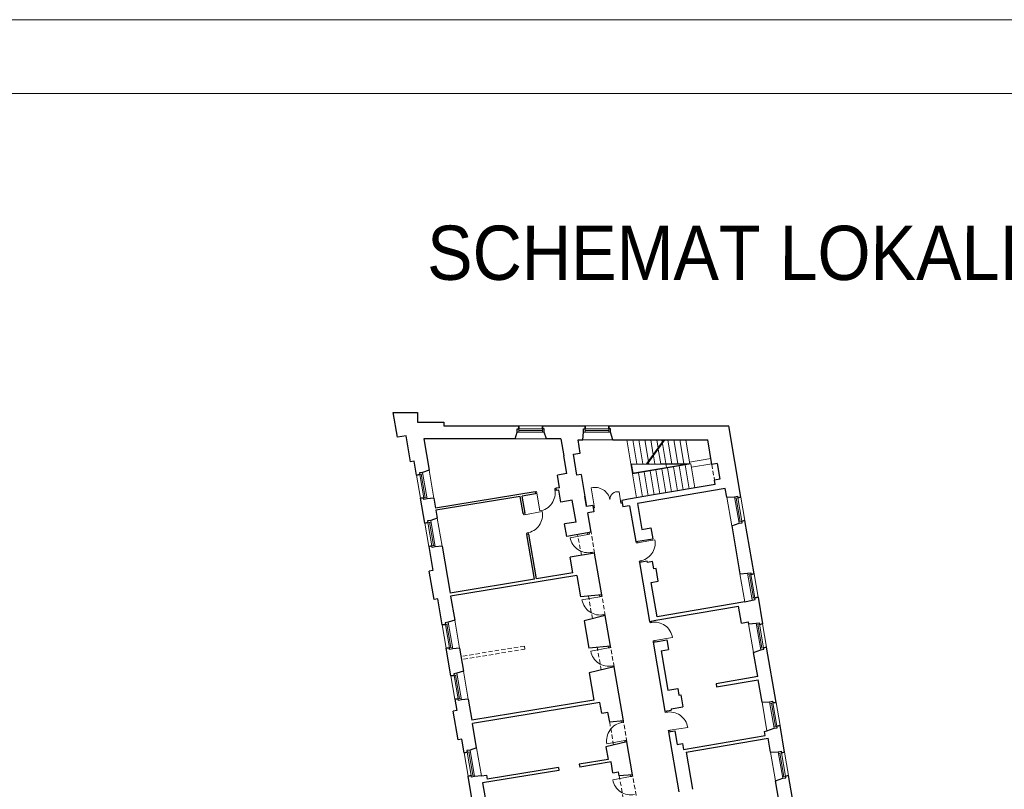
# Model space of a CAD drawing. Header units: millimetres. Extents: x 6904000 to 7075021, y 297772 to 407623.
# Tile 78 of 91: x 7041321 to 7043650, y 345802 to 347623. Entities that reach past the tile are written whole.
import ezdxf

# ---------------------------------------------------------------- set-up
doc = ezdxf.new("R2010")
doc.units = ezdxf.units.MM
doc.linetypes.add('MCS - 2 piętro - koncepcja (2026.04.17)_do wysłania$0$DASHED', pattern=[19.05, 12.7, -6.35])
for name, color, linetype, lineweight in [('MCS - 2 piętro - koncepcja (2026.04.17)_do wysłania$0$Drzwi i okna', 8, 'Continuous', 9), ('MCS - 2 piętro - koncepcja (2026.04.17)_do wysłania$0$Opis', 8, 'Continuous', 9), ('MCS - 2 piętro - koncepcja (2026.04.17)_do wysłania$0$Przekrojowa', 8, 'Continuous', 25), ('MCS - 2 piętro - koncepcja (2026.04.17)_do wysłania$0$Ramka', 8, 'Continuous', 9), ('MCS - 2 piętro - koncepcja (2026.04.17)_do wysłania$0$Widokowa', 8, 'Continuous', 9)]:
    doc.layers.add(name, color=color, linetype=linetype, lineweight=lineweight)
doc.layers.add('MCS - 2 piętro - koncepcja (2026.04.17)_do wysłania$0$Obrys powierzchni', color=8, linetype='Continuous', lineweight=9, plot=False)
doc.styles.add('MCS - 2 piętro - koncepcja (2026.04.17)_do wysłania$0$ARIELCE', font='arial.ttf', dxfattribs={"width": 0.9})

# ---------------------------------------------------------------- blocks, each defined once
blk = doc.blocks.new('MCS - 2 piętro - koncepcja (2026.04.17)_do wysłania$0$zw$2918')
at = {"layer": 'MCS - 2 piętro - koncepcja (2026.04.17)_do wysłania$0$Drzwi i okna', "color": 0}
for p, q in [((763.4, -360), (769.2, -359.1)), ((764.8, -368.9), (763.4, -360)), ((764.7, -367.9), (770.3, -367)), ((950.2, -441.6), (936.3, -357.3)), ((677.6, -373.9), (670.5, -375.1)), ((671.9, -383), (678.9, -381.8)), ((679, -382.8), (677.6, -373.9)), ((678.9, -381.8), (692.5, -466.2)), ((1076.8, -429.8), (1067.9, -376)), ((950.2, -441.6), (943.7, -442.7)), ((951.7, -450.5), (945.2, -451.6)), ((950.2, -441.6), (951.7, -450.5)), ((1075.3, -420.9), (1081.8, -419.8)), ((1075.3, -420.9), (1076.8, -429.8)), ((1076.8, -429.8), (1083.3, -428.7)), ((615.9, -484.8), (614.8, -478.3)), ((624.8, -483.3), (615.9, -484.8)), ((620.3, -484.1), (704.4, -468.5)), ((623.8, -483.5), (622.7, -477)), ((639.5, -569), (630.7, -570.5)), ((630.7, -570.5), (631.8, -576.8)), ((639.7, -575.5), (638.6, -569.1)), ((920.3, -577.2), (836.2, -592.7)), ((919, -570.3), (920.3, -577.2)), ((919.3, -577.4), (928.1, -575.7)), ((928.1, -575.7), (926.8, -568.6)), ((1153.2, -616.9), (1237.4, -602)), ((1148.8, -617.6), (1147.7, -611.1)), ((1157.7, -616.2), (1148.8, -617.6)), ((1156.7, -616.3), (1155.6, -609.8)), ((935, -662.8), (943.9, -661.2)), ((936, -662.7), (937, -668.3)), ((943.9, -661.2), (944.9, -667)), ((1171.8, -701.9), (1162.9, -703.4)), ((1162.9, -703.4), (1164, -709.8)), ((1171.8, -708.5), (1170.8, -702.1)), ((976.6, -872), (892.5, -887.5)), ((975.4, -865.1), (976.6, -872)), ((975.6, -872.2), (984.5, -870.6)), ((984.5, -870.6), (983.2, -863.5)), ((991.4, -957.7), (1000.2, -956.1)), ((992.3, -957.5), (993.4, -963.1)), ((1000.2, -956.1), (1001.3, -961.8)), ((1214.4, -995), (1213.3, -988.5)), ((1223.3, -993.5), (1214.4, -995)), ((1222.3, -993.7), (1221.2, -987.2)), ((1236.4, -1079.4), (1320.8, -1065.5)), ((1018.1, -1114.5), (934, -1130)), ((1016.6, -1106.5), (1018.1, -1114.5)), ((1017.1, -1114.7), (1026, -1113.1)), ((1026, -1113.1), (1024.7, -1106)), ((1237.4, -1079.3), (1228.5, -1080.7)), ((1228.5, -1080.7), (1229.6, -1087.1)), ((1237.5, -1085.8), (1236.4, -1079.4)), ((1032.8, -1200.2), (1041.7, -1198.5)), ((1033.8, -1200), (1035, -1206.3)), ((1041.7, -1198.5), (1042.8, -1204.4)), ((1286.2, -1419.9), (1285.2, -1413.4)), ((1295.1, -1418.5), (1286.2, -1419.9)), ((1294.1, -1418.6), (1293, -1412.1)), ((1079.3, -1467.8), (1078.1, -1461.3)), ((1078.3, -1468), (1087.1, -1466.4)), ((1087.1, -1466.4), (1086.1, -1460.7)), ((1309.2, -1504.2), (1300.4, -1505.7)), ((1300.4, -1505.7), (1301.4, -1512.1)), ((1308.2, -1504.4), (1392.6, -1490.5)), ((1309.3, -1510.8), (1308.2, -1504.4)), ((1094.6, -1553.4), (1010.4, -1568.4)), ((1093.6, -1553.5), (1102.4, -1552)), ((1095.9, -1561.1), (1094.6, -1553.4)), ((1102.4, -1552), (1103.7, -1559.1)), ((1120.8, -1715.6), (1122.3, -1723.7)), ((1121.3, -1723.8), (1130.1, -1722.2)), ((1130.1, -1722.2), (1128.8, -1714.9)), ((1122.3, -1723.7), (1038.2, -1739.1))]:
    blk.add_line(p, q, dxfattribs=at)
at = {"layer": 'MCS - 2 piętro - koncepcja (2026.04.17)_do wysłania$0$Drzwi i okna', "color": 0, "ltscale": 1.6}
for centre, radius, start, end in [((678.9, -380.6), 86.7, 279.0709, 10.6815), ((954.4, -427), 72.1, 11.9188, 104.5567), ((1059.5, -409.7), 34.7, 75.9366, 184.1291), ((619.1, -484.5), 86.7, 278.9985, 10.6091), ((921.5, -577.1), 86.7, 190.2929, 281.9036), ((1152, -617.3), 86.7, 278.5629, 10.1735), ((977.9, -872), 86.7, 190.2929, 281.9036), ((1235.2, -1079.4), 86.7, 9.2331, 100.8437), ((1019.4, -1114.5), 86.7, 190.2929, 281.9036), ((1307, -1504.4), 86.7, 9.2331, 100.8437), ((1095.7, -1553), 86.7, 98.6519, 190.2626), ((1123.5, -1723.6), 86.7, 190.2929, 281.9036)]:
    blk.add_arc(centre, radius, start, end, dxfattribs=at)
at = {"layer": 'MCS - 2 piętro - koncepcja (2026.04.17)_do wysłania$0$Drzwi i okna', "color": 0}
for centre, start, end in [((755.5, -366), 187.546, 190.8446), ((621.9, -492.7), 278.1438, 281.4424), ((937.8, -653.4), 98.7681, 102.0666), ((1154.7, -625.5), 277.7082, 281.0068), ((994.1, -948.3), 98.7681, 102.0666), ((1035.6, -1190.7), 98.7681, 102.0666), ((1220.4, -1002.9), 277.7082, 281.0068), ((1292.2, -1427.9), 277.7082, 281.0068), ((1084.2, -1475.9), 278.4889, 281.7875), ((1139.7, -1799.9), 98.7681, 102.0666)]:
    blk.add_arc(centre, 78.2, start, end, dxfattribs=at)
at = {"layer": 'MCS - 2 piętro - koncepcja (2026.04.17)_do wysłania$0$Przekrojowa', "color": 0, "ltscale": 1.6}
for p, q in [((20.1, -117.3), (0, 0)), ((0, 0), (115, 0)), ((115, 0), (115, -45)), ((115, -45), (239, -45)), ((239, -45), (239, -63)), ((239, -63), (594, -63)), ((575.7, -125), (586.2, -92.8)), ((706, -63), (907, -63)), ((724.3, -125), (713.8, -92.8)), ((896.4, -129.9), (899.2, -92.8)), ((1019, -63), (1586.8, -63)), ((1038.1, -129.9), (1026.8, -92.8)), ((1644.6, -401), (1586.8, -63)), ((60.2, -110.4), (20.1, -117.3)), ((81.1, -232.8), (60.2, -110.4)), ((575.7, -125), (143.8, -125)), ((143.8, -125), (169.2, -273.1)), ((792.8, -125), (724.3, -125)), ((792.8, -125), (806.6, -205.4)), ((884.5, -192.1), (873.9, -129.9)), ((873.9, -129.9), (896.4, -129.9)), ((1038.1, -129.9), (1048.7, -129.9)), ((1048.7, -129.9), (1487.3, -129.9)), ((1506.9, -246.1), (1487.3, -129.9)), ((98.9, -229.8), (81.1, -232.8)), ((110.2, -295.8), (98.9, -229.8)), ((820.8, -288.6), (806.6, -205.4)), ((852, -197.7), (884.5, -192.1)), ((868.8, -296.3), (852, -197.7)), ((169.2, -273.1), (138.2, -283.2)), ((1531.7, -241.8), (1506.9, -246.1)), ((1531.7, -241.8), (1544.4, -315.9)), ((820.8, -288.6), (776, -296.3)), ((786.2, -356.1), (776, -296.3)), ((888.5, -292.9), (868.8, -296.3)), ((888.5, -292.9), (914.4, -444.3)), ((1544.4, -315.9), (1519.4, -320.2)), ((1522.7, -340.3), (1519.4, -320.2)), ((786.2, -356.1), (769.2, -358.9)), ((769.2, -358.9), (770.9, -369)), ((782.8, -367), (770.9, -369)), ((792.5, -424.2), (782.8, -367)), ((1570.5, -359.3), (1154.5, -430.4)), ((1522.7, -340.3), (1231.6, -390.1)), ((1577.8, -400.7), (1570.5, -359.3)), ((149.1, -523.5), (129, -406.2)), ((191.8, -405.2), (159.6, -408.7)), ((191.8, -405.2), (199.8, -452.3)), ((670.5, -375.1), (199.8, -452.3)), ((600.2, -397), (201.5, -462.3)), ((614.1, -478.4), (600.2, -397)), ((672.2, -385.2), (610.1, -395.3)), ((624, -476.8), (610.1, -395.3)), ((670.5, -375.1), (672.2, -385.2)), ((846.8, -414.9), (792.5, -424.2)), ((864.5, -518.4), (846.8, -414.9)), ((914.4, -444.3), (906.1, -395.8)), ((1112.7, -410.4), (1081.1, -415.8)), ((1081.1, -415.8), (1086.3, -446.4)), ((1231.6, -390.1), (1112.7, -410.4)), ((1577.8, -400.7), (1613.9, -398.4)), ((201.5, -462.3), (208.1, -500.8)), ((943.1, -439.4), (914.4, -444.3)), ((943.1, -439.4), (948.3, -470)), ((1117.9, -441), (1086.3, -446.4)), ((1117.9, -441), (1147.1, -611.2)), ((1154.5, -430.4), (1175.6, -553.6)), ((208.1, -500.8), (177.1, -510.9)), ((624, -476.8), (614.1, -478.4)), ((948.3, -470), (919.7, -474.9)), ((935.4, -567.2), (919.7, -474.9)), ((1706.6, -763.8), (1663.4, -511.4)), ((864.5, -518.4), (810.2, -527.7)), ((820.4, -586.8), (810.2, -527.7)), ((1175.6, -553.6), (1218.5, -546.3)), ((1218.5, -546.3), (1227.3, -597.5)), ((1600.9, -536.9), (1635.4, -524.1)), ((1600.9, -536.9), (1639.6, -763.5)), ((640.8, -575.3), (631, -576.9)), ((667.3, -789.3), (631, -576.9)), ((677.2, -787.7), (640.8, -575.3)), ((935.4, -567.2), (820.4, -586.8)), ((1147.1, -611.2), (1227.3, -597.5)), ((168, -633.9), (187.4, -747.3)), ((230.7, -632.9), (198.5, -636.4)), ((230.7, -632.9), (268.6, -854.6)), ((952.3, -665.7), (837.2, -685.4)), ((849.8, -759.3), (837.2, -685.4)), ((986, -863), (952.3, -665.7)), ((1201.3, -703.4), (1164, -709.8)), ((1164, -709.8), (1211.7, -988.7)), ((1202.4, -709.9), (1201.3, -703.4)), ((1226.8, -705.7), (1202.4, -709.9)), ((1232.8, -740.6), (1226.8, -705.7)), ((1242.7, -738.9), (1232.8, -740.6)), ((1253, -799.1), (1242.7, -738.9)), ((187.4, -747.3), (169.6, -750.3)), ((192.7, -885.4), (169.6, -750.3)), ((667.3, -789.3), (268.6, -854.6)), ((867.8, -770.8), (271, -868.7)), ((849.8, -759.3), (677.2, -787.7)), ((867.8, -770.8), (885.2, -872.3)), ((1639.6, -763.5), (1676, -761.1)), ((1182.4, -817.2), (1182.4, -817.2)), ((1219.4, -804.8), (1253, -799.1)), ((1247.4, -967.4), (1219.4, -804.8)), ((210.4, -882.3), (192.7, -885.4)), ((231.5, -1005.5), (210.4, -882.3)), ((271, -868.7), (290.5, -982.8)), ((986, -863), (885.2, -872.3)), ((1725.5, -874.2), (1747, -1000.4)), ((1242.1, -983.5), (1633.1, -916.7)), ((1663.3, -896.3), (1247.4, -967.4)), ((1646.8, -996.7), (1633.1, -916.7)), ((1002.9, -961.6), (902.6, -986)), ((1027.5, -1105.5), (1002.9, -961.6)), ((290.5, -982.8), (259.5, -992.9)), ((902.6, -986), (924.6, -1115)), ((1211.7, -988.7), (1242.1, -983.5)), ((1646.8, -996.7), (1679.4, -991.1)), ((1681, -1001), (1679.4, -991.1)), ((1681, -1001), (1716.4, -997.7)), ((272.8, -1247), (250.4, -1115.9)), ((313.1, -1114.9), (280.9, -1118.4)), ((313.1, -1114.9), (331.8, -1224.3)), ((1027.5, -1105.5), (924.6, -1115)), ((1228.6, -1087.3), (1259, -1082.1)), ((1228.6, -1087.3), (1248.8, -1083.8)), ((1228.6, -1087.3), (1284.5, -1413.5)), ((1259, -1082.1), (1293.5, -1076.2)), ((1293.5, -1076.2), (1301.3, -1121.5)), ((1810.6, -1372), (1765.9, -1110.8)), ((1266.8, -1127.4), (1301.3, -1121.5)), ((1266.8, -1127.4), (1298.9, -1314.7)), ((1704.1, -1135.7), (1737.9, -1123.4)), ((1723.7, -1250.3), (1704.1, -1135.7)), ((328.7, -1206.3), (331.8, -1224.3)), ((1044.3, -1204), (926.5, -1232.8)), ((1088.2, -1460.3), (1044.3, -1204)), ((331.8, -1224.3), (300.8, -1234.4)), ((926.5, -1232.8), (948.4, -1361.1)), ((1723.7, -1250.3), (1526.9, -1284)), ((1526.9, -1284), (1529.3, -1298.8)), ((1529.3, -1298.8), (1726.2, -1265.1)), ((1744.4, -1371.7), (1726.2, -1265.1)), ((1298.9, -1314.7), (1345.2, -1306.8)), ((1345.2, -1306.8), (1350.6, -1338.3)), ((1350.6, -1338.3), (1360.5, -1336.6)), ((1360.5, -1336.6), (1370.3, -1393.8)), ((291.7, -1357.4), (300.8, -1410.7)), ((354.4, -1356.4), (322.2, -1359.9)), ((354.4, -1356.4), (371.4, -1455.7)), ((948.4, -1361.1), (371.4, -1455.7)), ((977.1, -1372.9), (374.1, -1471.7)), ((985.8, -1424), (977.1, -1372.9)), ((1314.1, -1403.4), (1370.3, -1393.8)), ((1744.4, -1371.7), (1780, -1369.3)), ((300.8, -1410.7), (283, -1413.7)), ((306.3, -1549.7), (283, -1413.7)), ((985.8, -1424), (1015.4, -1419)), ((1023.5, -1466.3), (1015.4, -1419)), ((1284.5, -1413.5), (1314.9, -1408.3)), ((1314.1, -1403.4), (1314.9, -1408.3)), ((394, -1588), (374.1, -1471.7)), ((1088.2, -1460.3), (1023.5, -1466.3)), ((1851, -1608.5), (1829.5, -1482.4)), ((1301.4, -1512.1), (1331.8, -1506.9)), ((1301.4, -1512.1), (1349.9, -1795)), ((1331.8, -1506.9), (1342.8, -1571)), ((1373.3, -1595.2), (1759.2, -1529.2)), ((1755.8, -1509.6), (1767.7, -1507.6)), ((1759.2, -1529.2), (1755.8, -1509.6)), ((1767.7, -1507.6), (1801.4, -1495)), ((324, -1546.7), (306.3, -1549.7)), ((335, -1610.7), (324, -1546.7)), ((1105, -1558.9), (1005.9, -1583.1)), ((1005.9, -1583.1), (1016, -1642.1)), ((1131.6, -1714.6), (1105, -1558.9)), ((1342.8, -1571), (1368.4, -1566.6)), ((1368.4, -1566.6), (1373.3, -1595.2)), ((1385.2, -1607.3), (1773.4, -1541)), ((1784.9, -1608.2), (1773.4, -1541)), ((394, -1588), (363, -1598.1)), ((1385.2, -1607.3), (1415.4, -1783.7)), ((1784.9, -1608.2), (1820.4, -1605.9)), ((1016, -1642.1), (879.6, -1664.5)), ((879.6, -1664.5), (882, -1678.3)), ((1030.2, -1654), (882, -1678.3)), ((1039, -1705.1), (1030.2, -1654)), ((375.3, -1846.3), (353.9, -1721.1)), ((416.6, -1720.1), (384.4, -1723.7)), ((416.6, -1720.1), (441.3, -1716.1)), ((783.3, -1694.4), (422.3, -1753.6)), ((441.3, -1716.1), (444.6, -1735.8)), ((780.9, -1680.6), (444.6, -1735.8)), ((780.9, -1680.6), (783.3, -1694.4)), ((1039, -1705.1), (1065.6, -1700.6)), ((1069, -1720.4), (1065.6, -1700.6)), ((1131.6, -1714.6), (1069, -1720.4)), ((1907.2, -1936.8), (1869.9, -1718.9)), ((422.3, -1753.6), (434.3, -1823.6)), ((1808.1, -1744.1), (1841.9, -1731.6)), ((1834, -1895.8), (1808.1, -1744.1))]:
    blk.add_line(p, q, dxfattribs=at)
at = {"layer": 'MCS - 2 piętro - koncepcja (2026.04.17)_do wysłania$0$Przekrojowa', "color": 0}
for p, q in [((586.2, -92.8), (586.2, -78)), ((586.2, -78), (594, -78)), ((594, -78), (594, -63)), ((594, -63), (594, -78)), ((706, -78), (706, -63)), ((706, -63), (706, -78)), ((713.8, -78), (706, -78)), ((713.8, -92.8), (713.8, -78)), ((899.2, -92.8), (899.2, -78)), ((899.2, -78), (907, -78)), ((907, -78), (907, -63)), ((907, -63), (907, -78)), ((1019, -78), (1019, -63)), ((1019, -63), (1019, -78)), ((1026.8, -78), (1019, -78)), ((1026.8, -92.8), (1026.8, -78)), ((124.9, -293.3), (110.2, -295.8)), ((110.2, -295.8), (124.9, -293.3)), ((138.2, -283.2), (123.6, -285.7)), ((123.6, -285.7), (124.9, -293.3)), ((143.8, -403.7), (129, -406.2)), ((129, -406.2), (143.8, -403.7)), ((145.1, -411.4), (143.8, -403.7)), ((159.7, -408.9), (145.1, -411.4)), ((1613.9, -398.4), (1628.5, -395.9)), ((1628.5, -395.9), (1629.8, -403.6)), ((1629.8, -403.6), (1644.6, -401)), ((1644.6, -401), (1629.8, -403.6)), ((177.1, -510.9), (162.5, -513.3)), ((1648.7, -513.9), (1663.4, -511.4)), ((1663.4, -511.4), (1648.7, -513.9)), ((163.8, -521), (149.1, -523.5)), ((149.1, -523.5), (163.8, -521)), ((162.5, -513.3), (163.8, -521)), ((1635.4, -524.1), (1650, -521.6)), ((1650, -521.6), (1648.7, -513.9)), ((182.7, -631.4), (168, -633.9)), ((168, -633.9), (182.7, -631.4)), ((184, -639.1), (182.7, -631.4)), ((198.6, -636.6), (184, -639.1)), ((1676, -761.1), (1690.5, -758.6)), ((1690.5, -758.6), (1691.9, -766.3)), ((1691.9, -766.3), (1706.6, -763.8)), ((1706.6, -763.8), (1691.9, -766.3)), ((1663.3, -896.3), (1712, -884.4)), ((1710.7, -876.7), (1725.5, -874.2)), ((1725.5, -874.2), (1710.7, -876.7)), ((1712, -884.4), (1710.7, -876.7)), ((246.2, -1003), (231.5, -1005.5)), ((231.5, -1005.5), (246.2, -1003)), ((259.5, -992.9), (244.9, -995.4)), ((244.9, -995.4), (246.2, -1003)), ((1716.4, -997.7), (1731, -995.2)), ((1731, -995.2), (1732.3, -1002.9)), ((1732.3, -1002.9), (1747, -1000.4)), ((1747, -1000.4), (1732.3, -1002.9)), ((265.1, -1113.4), (250.4, -1115.9)), ((250.4, -1115.9), (265.1, -1113.4)), ((266.4, -1121.1), (265.1, -1113.4)), ((1751.2, -1113.3), (1765.9, -1110.8)), ((1765.9, -1110.8), (1751.2, -1113.3)), ((1752.5, -1120.9), (1751.2, -1113.3)), ((281, -1118.6), (266.4, -1121.1)), ((1737.9, -1123.4), (1752.5, -1120.9)), ((287.5, -1244.5), (272.8, -1247)), ((272.8, -1247), (287.5, -1244.5)), ((300.8, -1234.4), (286.2, -1236.8)), ((286.2, -1236.8), (287.5, -1244.5)), ((306.4, -1354.9), (291.7, -1357.4)), ((291.7, -1357.4), (306.4, -1354.9)), ((307.7, -1362.6), (306.4, -1354.9)), ((322.3, -1360.1), (307.7, -1362.6)), ((1780, -1369.3), (1794.5, -1366.8)), ((1794.5, -1366.8), (1795.9, -1374.5)), ((1795.9, -1374.5), (1810.6, -1372)), ((1810.6, -1372), (1795.9, -1374.5)), ((1814.7, -1484.9), (1829.5, -1482.4)), ((1829.5, -1482.4), (1814.7, -1484.9)), ((1816, -1492.5), (1814.7, -1484.9)), ((1801.4, -1495), (1816, -1492.5)), ((349.7, -1608.2), (335, -1610.7)), ((335, -1610.7), (349.7, -1608.2)), ((363, -1598.1), (348.4, -1600.6)), ((348.4, -1600.6), (349.7, -1608.2)), ((1820.4, -1605.9), (1835, -1603.4)), ((1835, -1603.4), (1836.3, -1611.1)), ((1836.3, -1611.1), (1851, -1608.5)), ((1851, -1608.5), (1836.3, -1611.1)), ((368.6, -1718.6), (353.9, -1721.1)), ((353.9, -1721.1), (368.6, -1718.6)), ((369.9, -1726.3), (368.6, -1718.6)), ((1855.2, -1721.5), (1869.9, -1718.9)), ((1869.9, -1718.9), (1855.2, -1721.5)), ((1856.5, -1729.1), (1855.2, -1721.5)), ((384.5, -1723.8), (369.9, -1726.3)), ((1841.9, -1731.6), (1856.5, -1729.1))]:
    blk.add_line(p, q, dxfattribs=at)
at = {"layer": 'MCS - 2 piętro - koncepcja (2026.04.17)_do wysłania$0$Widokowa', "color": 0}
for p, q in [((586.2, -92.8), (713.8, -92.8)), ((593.8, -78), (706, -78)), ((594, -78), (594, -92.8)), ((594, -85.4), (706, -85.4)), ((706, -78), (706, -92.8)), ((899.2, -92.8), (1026.8, -92.8)), ((906.8, -78), (1019, -78)), ((907, -78), (907, -92.8)), ((907, -85.4), (1019, -85.4)), ((1019, -78), (1019, -92.8)), ((124.9, -293.3), (139.5, -290.8)), ((143.8, -403.9), (124.9, -293.3)), ((151.1, -402.5), (132.2, -292.1)), ((159.7, -408.9), (138.2, -283.2)), ((143.8, -403.7), (158.4, -401.2)), ((1613.9, -398.4), (1635.4, -524.1)), ((1629.8, -403.6), (1615.2, -406)), ((1622.5, -404.8), (1641.4, -515.2)), ((1629.8, -403.3), (1648.7, -513.9)), ((198.6, -636.6), (177.1, -510.9)), ((163.8, -521), (178.4, -518.5)), ((182.7, -631.6), (163.8, -521)), ((190, -630.2), (171.1, -519.8)), ((1648.7, -513.9), (1634.1, -516.4)), ((182.7, -631.4), (197.3, -628.9)), ((1676, -761.1), (1697.5, -886.9)), ((1691.9, -766.3), (1677.3, -768.8)), ((1684.6, -767.5), (1703.4, -877.9)), ((1691.8, -766.1), (1710.7, -876.7)), ((1710.7, -876.7), (1696.1, -879.2)), ((246.2, -1003), (260.8, -1000.5)), ((265.2, -1113.6), (246.2, -1003)), ((272.4, -1112.2), (253.5, -1001.8)), ((281, -1118.6), (259.5, -992.9)), ((1716.4, -997.7), (1737.9, -1123.4)), ((1732.3, -1002.9), (1717.7, -1005.4)), ((1725, -1004.1), (1743.9, -1114.5)), ((1732.3, -1002.6), (1751.2, -1113.3)), ((265.1, -1113.4), (279.7, -1110.9)), ((1751.2, -1113.3), (1736.6, -1115.8)), ((287.5, -1244.5), (302.1, -1242)), ((306.5, -1355.1), (287.5, -1244.5)), ((313.7, -1353.7), (294.8, -1243.3)), ((322.3, -1360.1), (300.8, -1234.4)), ((306.4, -1354.9), (321, -1352.4)), ((1780, -1369.3), (1801.4, -1495)), ((1795.9, -1374.5), (1781.3, -1377)), ((1788.6, -1375.7), (1807.4, -1486.1)), ((1795.8, -1374.3), (1814.7, -1484.9)), ((1814.7, -1484.9), (1800.1, -1487.4)), ((349.7, -1608.2), (364.3, -1605.7)), ((368.7, -1718.9), (349.7, -1608.2)), ((375.9, -1717.4), (357, -1607)), ((384.5, -1723.8), (363, -1598.1)), ((1820.4, -1605.9), (1841.9, -1731.6)), ((1836.3, -1611.1), (1821.7, -1613.6)), ((1829, -1612.3), (1847.9, -1722.7)), ((1836.3, -1610.8), (1855.2, -1721.5)), ((368.6, -1718.6), (383.2, -1716.1)), ((1855.2, -1721.5), (1840.6, -1724))]:
    blk.add_line(p, q, dxfattribs=at)
at = {"layer": 'MCS - 2 piętro - koncepcja (2026.04.17)_do wysłania$0$Widokowa', "color": 0, "ltscale": 1.6}
for p, q in [((706, -63), (594, -63)), ((1019, -63), (907, -63)), ((724.3, -125), (575.7, -125)), ((1038.1, -129.9), (896.4, -129.9)), ((1104.1, -129.9), (1131.6, -290.7)), ((1132.5, -129.9), (1152, -243.5)), ((1160.9, -129.9), (1180.3, -243.2)), ((1189.3, -129.9), (1206.7, -231.2)), ((1198.1, -242.9), (1280.4, -129.9)), ((1202.6, -243.2), (1285, -129.9)), ((1217.7, -129.9), (1229.7, -199.6)), ((1246.2, -129.9), (1252.7, -168)), ((1270.2, -129.9), (1272.1, -141.3)), ((1298.6, -129.9), (1318.2, -244.7)), ((1327, -129.9), (1346, -241.4)), ((1355.4, -129.9), (1374.4, -241.1)), ((1383.8, -129.9), (1403.3, -244.3)), ((1253.6, -173.2), (1265.4, -242.3)), ((1273, -146.5), (1292.4, -260.2)), ((1230.6, -204.8), (1237, -242.6)), ((1401.5, -234.5), (1501.9, -217.7)), ((169.2, -273.1), (191.8, -405.2)), ((1123.6, -243.8), (1402.8, -240.8)), ((1124.1, -246.8), (1387.5, -243.9)), ((1134.1, -287.3), (1127.1, -246.8)), ((1387.5, -243.9), (1131.1, -287.8)), ((1407.6, -243.5), (1131.6, -290.7)), ((1207.6, -236.4), (1208.7, -242.9)), ((1214.4, -276.6), (1233.8, -389.7)), ((1242, -271.9), (1261.4, -385)), ((1269.6, -267.1), (1289, -380.3)), ((1297.2, -262.4), (1316.6, -375.6)), ((1324.8, -257.7), (1344.2, -370.8)), ((1352.4, -253), (1371.8, -366.1)), ((1380, -248.3), (1399.4, -361.4)), ((1407.6, -243.5), (1427, -356.7)), ((1410.2, -258.4), (1506.2, -242.4)), ((110.2, -295.8), (129, -406.2)), ((1131.6, -290.7), (1151, -403.9)), ((1159.2, -286), (1178.6, -399.2)), ((1186.8, -281.3), (1206.2, -394.4)), ((1600.9, -536.9), (1577.8, -400.7)), ((1663.4, -511.4), (1644.6, -401)), ((208.1, -500.8), (230.7, -632.9)), ((149.1, -523.5), (168, -633.9)), ((1662.4, -896.5), (1639.6, -763.5)), ((1725.5, -874.2), (1706.6, -763.8)), ((231.5, -1005.5), (250.4, -1115.9)), ((290.5, -982.8), (313.1, -1114.9)), ((1704.1, -1135.7), (1680.9, -1000.1)), ((1765.9, -1110.8), (1747, -1000.4)), ((272.8, -1247), (291.7, -1357.4)), ((331.8, -1224.3), (354.4, -1356.4)), ((1767.6, -1507.4), (1744.4, -1371.7)), ((1829.5, -1482.4), (1810.6, -1372)), ((335, -1610.7), (353.9, -1721.1)), ((394, -1588), (416.6, -1720.1)), ((1808.1, -1744.1), (1784.9, -1608.2)), ((1869.9, -1718.9), (1851, -1608.5))]:
    blk.add_line(p, q, dxfattribs=at)
at = {"layer": 'MCS - 2 piętro - koncepcja (2026.04.17)_do wysłania$0$Widokowa', "color": 0, "linetype": 'MCS - 2 piętro - koncepcja (2026.04.17)_do wysłania$0$DASHED', "ltscale": 1.6}
for p, q in [((1506.9, -246.1), (1519.4, -320.2)), ((890.3, -675.7), (871.9, -578)), ((952.3, -665.7), (935.4, -567.2)), ((941.8, -976.5), (923.4, -868.8)), ((1002.9, -961.6), (986, -863)), ((620.2, -1105.5), (319.9, -1154.8)), ((620.2, -1105.5), (622.8, -1120.3)), ((983.2, -1218.9), (964.8, -1111.3)), ((1044.3, -1204), (1027.5, -1105.5)), ((622.8, -1120.3), (322.5, -1169.5)), ((1042, -1574.3), (1023.5, -1466.3)), ((1105, -1558.9), (1088.2, -1460.3)), ((1087.4, -1828.1), (1069, -1720.4)), ((1148.5, -1813.2), (1131.6, -1714.6))]:
    blk.add_line(p, q, dxfattribs=at)

msp = doc.modelspace()

# ---------------------------------------------------------------- linework, layer by layer
at = {"layer": 'MCS - 2 piętro - koncepcja (2026.04.17)_do wysłania$0$Obrys powierzchni', "ltscale": 1.6}
for points in [[(7024508.3, 347623.2), (7045508.3, 347623.2), (7045508.3, 332773.2), (7024508.3, 332773.2)], [(7024683.3, 347448.2), (7045333.3, 347448.2), (7045333.3, 332948.2), (7024683.3, 332948.2)]]:
    msp.add_lwpolyline(points, close=True, dxfattribs=at)

# ---------------------------------------------------------------- block references
at = {"layer": 'MCS - 2 piętro - koncepcja (2026.04.17)_do wysłania$0$Ramka', "xscale": 0.5, "yscale": 0.5, "zscale": 0.5}
msp.add_blockref('MCS - 2 piętro - koncepcja (2026.04.17)_do wysłania$0$zw$2918', (7042204.5, 346693.4), dxfattribs=at)

# ---------------------------------------------------------------- texts
at = {"layer": 'MCS - 2 piętro - koncepcja (2026.04.17)_do wysłania$0$Opis', "insert": (7042284.5, 347135.8), "char_height": 140, "width": 7240.63, "attachment_point": 1, "rotation": 359.981, "style": 'MCS - 2 piętro - koncepcja (2026.04.17)_do wysłania$0$ARIELCE'}
msp.add_mtext('\\pxsm1,ql;{\\fArial|b0|i0|c238|p34;\\H0.916668x;SCHEMAT LOKALIZACYJNY}', dxfattribs=at)

doc.saveas('drawing.dxf')
